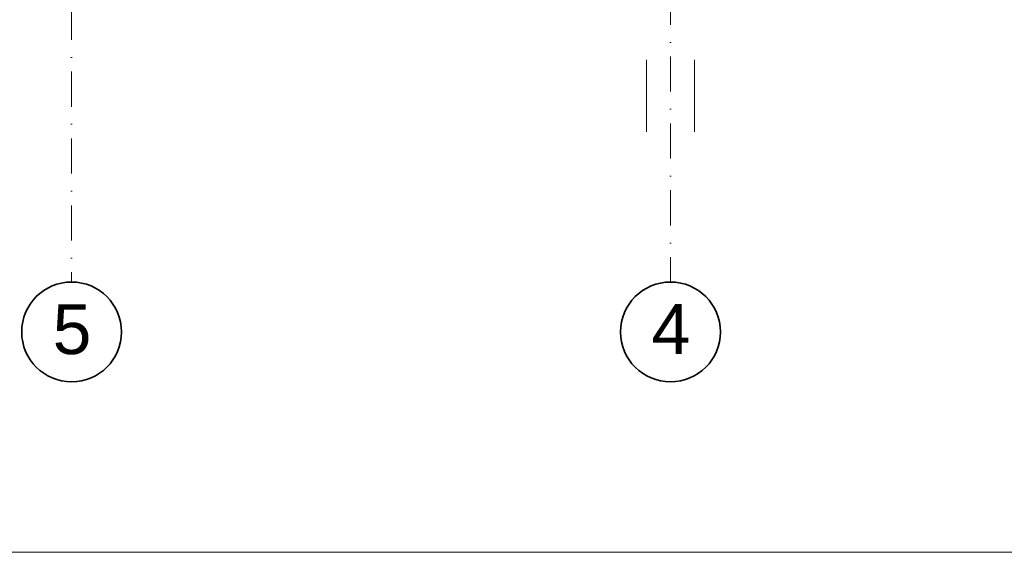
# Model space of a CAD drawing. Header units: millimetres. Extents: x -105953 to -79253, y 14617 to 35617.
# Tile 2 of 48: x -103227 to -98295, y 14617 to 17285. Entities that reach past the tile are written whole.
import ezdxf

# ---------------------------------------------------------------- set-up
doc = ezdxf.new("R2010")
doc.units = ezdxf.units.MM
doc.header["$MEASUREMENT"] = 0
doc.linetypes.add('Kropki i Kreski', pattern=[335.138881, 176.388884, -88.194442, 0, -70.555556])
for name, color, linetype, lineweight in [('Nowe_Konstrukcja - Ściany zew_Nr_pióra__21', 7, 'Continuous', 20), ('Nowe_Konstrukcja - Ściany zew_Nr_pióra__3', 7, 'Continuous', 13), ('Nowe_Osie_Nr_pióra__4', 8, 'Continuous', 13), ('Nowe_Osie_Nr_pióra__7', 7, 'Continuous', 35), ('Nowe_zagospodarowanie_Nr_pióra__21', 7, 'Continuous', 20)]:
    doc.layers.add(name, color=color, linetype=linetype, lineweight=lineweight)
doc.styles.add('STYL_AUTOMATYCZNY_1', font='arial.ttf')

msp = doc.modelspace()

# ---------------------------------------------------------------- linework, layer by layer
at = {"layer": 'Nowe_Konstrukcja - Ściany zew_Nr_pióra__21', "color": 7, "linetype": 'Continuous', "lineweight": 20, "flags": 128}
for points in [[(-100086.6, 17084.5), (-100086.6, 16723.5)], [(-99846.6, 17084.5), (-99846.6, 16723.5)]]:
    msp.add_lwpolyline(points, dxfattribs=at)
at = {"layer": 'Nowe_Konstrukcja - Ściany zew_Nr_pióra__3', "color": 7, "linetype": 'Continuous', "lineweight": 13}
msp.add_line((-99846.6, 16921.8), (-99846.6, 17084.5), dxfattribs=at)
at = {"layer": 'Nowe_Osie_Nr_pióra__4', "color": 8, "linetype": 'Kropki i Kreski', "lineweight": 13}
for p, q in [((-102966.6, 34123), (-102966.6, 15971.2)), ((-99966.6, 19447.9), (-99966.6, 15971.2))]:
    msp.add_line(p, q, dxfattribs=at)
at = {"layer": 'Nowe_Osie_Nr_pióra__7', "color": 7, "linetype": 'Continuous', "lineweight": 35}
for centre, start, end in [((-102966.6, 15721.2), 90, 270), ((-102966.6, 15721.2), 270, 90), ((-99966.6, 15721.2), 90, 270), ((-99966.6, 15721.2), 270, 90)]:
    msp.add_arc(centre, 250, start, end, dxfattribs=at)
at = {"layer": 'Nowe_zagospodarowanie_Nr_pióra__21', "color": 7, "linetype": 'Continuous', "lineweight": 20, "flags": 128}
msp.add_lwpolyline([(-105953.5, 35617.2), (-105953.5, 14617.2), (-79253.5, 14617.2), (-79253.5, 35617.2)], close=True, dxfattribs=at)

# ---------------------------------------------------------------- texts
at = {"layer": 'Nowe_Osie_Nr_pióra__4', "color": 8, "linetype": 'Continuous', "lineweight": 13, "char_height": 250, "attachment_point": 4, "style": 'STYL_AUTOMATYCZNY_1'}
for s, insert in [('\\A1;{\\pql;\\fArial|b0|i0|c238|p0;\\W1.000000;5}', (-103061.5, 15733.4)), ('\\A1;{\\pql;\\fArial|b0|i0|c238|p0;\\W1.000000;4}', (-100061.5, 15735.5))]:
    msp.add_mtext(s, dxfattribs=dict(at, insert=insert))

doc.saveas('drawing.dxf')
